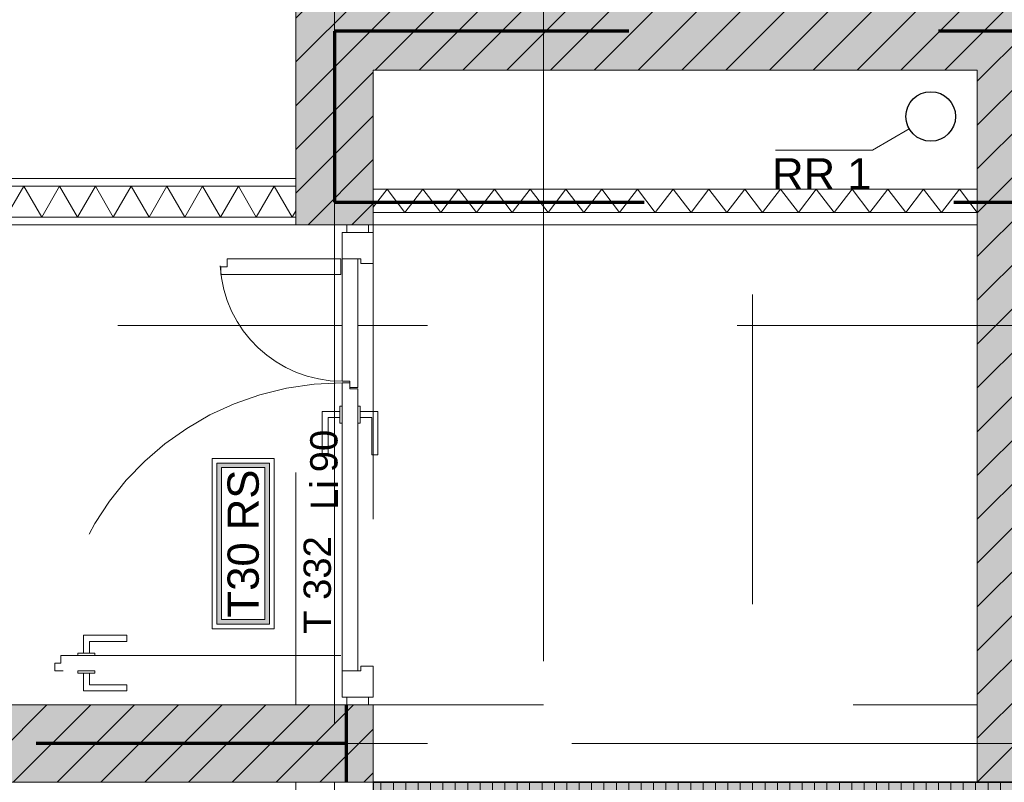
# Model space of a CAD drawing. Header units: metres. Extents: x -49 to 152, y -127 to 99.
# Tile 63 of 177: x -23.97 to -20.79, y -5.53 to -3.06. Entities that reach past the tile are written whole.
import ezdxf
from ezdxf.enums import TextEntityAlignment as Align

# ---------------------------------------------------------------- set-up
doc = ezdxf.new("R2010")
doc.units = ezdxf.units.M
for name, pattern in [('Achsen 01', [5.291531, 3.175, -1.058062, 0.352704, -0.705764]), ('gestrichelt - 01', [2, 1, -1]), ('ISO-03 Gestrichelt mit Abstand', [7.62, 3.048, -4.572]), ('ISO-07 Punktiert', [0.889, 0.127, -0.762]), ('Raster 01', [2, 1, -1]), ('VW-01 Strichlinie kurz', [2, 1, -1])]:
    doc.linetypes.add(name, pattern=pattern)
for name, color, linetype, lineweight, true_color in [('013_Beton und Stahlbetonarbeiten-000 Brüstung', 7, 'Continuous', 9, 0xa6a6a6), ('013_Beton und Stahlbetonarbeiten-000 Sichtbeton-341 tragende In', 5, 'Continuous', 5, 0x0000ff), ('013_Beton und Stahlbetonarbeiten-000 Sichtbeton-344 Innenwandöf', 5, 'Continuous', 5, 0x0000ff), ('031_Metallbauarbeiten-350 Lamellendecke DS', 7, 'Continuous', 35, 0x666666), ('039_Trockenbauarbeiten-340 Dämmung', 7, 'Continuous', 9, 0xc0c0c0), ('045_Sanitär Betriebseinrichtung-allg.', 9, 'Continuous', 13, 0x808080), ('AV1-Achsen', 1, 'Achsen 01', 18, 0xff0000), ('AV1-Raster', 7, 'Raster 01', 9, 0xa6a6a6), ('AV1-Stempel-Türnummern', 7, 'Continuous', 100, 0x02abea)]:
    doc.layers.add(name, color=color, linetype=linetype, lineweight=lineweight, true_color=true_color)
for name, color, linetype, lineweight in [('013_Beton und Stahlbetonarbeiten-000 Unterzüge', 7, 'ISO-07 Punktiert', 13), ('013_Beton und Stahlbetonarbeiten-340 Innenwände', 7, 'Continuous', 18), ('031_Metallbauarbeiten-340 Innentüren _ Elemente', 7, 'Continuous', 9), ('039_Trockenbauarbeiten-340 Gipskarton', 7, 'Continuous', 9), ('039_Trockenbauarbeiten-alllg.', 7, 'Continuous', 9), ('_1.35m (3D)', 7, 'Continuous', 9), ('_GRU (2D)', 7, 'Continuous', 9), ('_OG 3 (2D)', 7, 'Continuous', 9), ('_OG 3 - DS (2D)', 7, 'Continuous', 9), ('AV1-Brandschutzkonzept-Brandschutzkonzept', 7, 'Continuous', 5), ('AV1-Schnitt Achsen', 7, 'Achsen 01', 18), ('Keine', 7, 'Continuous', 9)]:
    doc.layers.add(name, color=color, linetype=linetype, lineweight=lineweight)
doc.styles.add('Arial', font='arial.ttf')
pattern_1 = [(45, (0, 0), (0.07071068, -0.07071068), [0.025, -0.025])]
pattern_2 = [(-135, (0.03106, -0.03313), (0.07071068, -0.07071068), [])]

# ---------------------------------------------------------------- blocks, each defined once
blk = doc.blocks.new('Group-4')
at = {"layer": 'AV1-Raster'}
for p, q in [((-22.95, -22.95), (-22.95, 1.35)), ((-21.6, -22.95), (-21.6, 1.35)), ((1.35, -4.05), (-40.5, -4.05)), ((1.35, -5.4), (-40.5, -5.4))]:
    blk.add_line(p, q, dxfattribs=at)
blk = doc.blocks.new('1.35m (3D)')
at = {"layer": 'AV1-Raster', "color": 7}
blk.add_blockref('Group-4', (0, 0), dxfattribs=at)
blk = doc.blocks.new('OG 3 - DS (2D)')
at = {"layer": '031_Metallbauarbeiten-350 Lamellendecke DS', "linetype": 'Continuous', "lineweight": 0, "transparency": 33554508}
blk.add_hatch(color=254, dxfattribs=at).paths.add_polyline_path([(-22.825, -5.525), (-22.825, -7.975), (-16.075, -7.975), (-16.075, -13.625), (-22.825, -13.625), (-22.825, -16.075), (-13.625, -16.075), (-13.625, -6.425), (-14.975, -6.425), (-14.975, -5.525)])
at = {"layer": '031_Metallbauarbeiten-350 Lamellendecke DS', "linetype": 'Continuous', "lineweight": 9, "transparency": 33554508}
h = blk.add_hatch(dxfattribs=at)
h.set_pattern_fill('Lamellendecke', color=252, style=0, pattern_type=2)
h.set_pattern_definition([(90, (0, 0), (0.04, 0), [])])
h.paths.add_polyline_path([(-22.825, -5.525), (-22.825, -7.975), (-16.075, -7.975), (-16.075, -13.625), (-22.825, -13.625), (-22.825, -16.075), (-13.625, -16.075), (-13.625, -6.425), (-14.975, -6.425), (-14.975, -5.525)])
at = {"layer": '031_Metallbauarbeiten-350 Lamellendecke DS', "flags": 128}
blk.add_lwpolyline([(-22.825, -5.525), (-22.825, -7.975), (-16.075, -7.975), (-16.075, -13.625), (-22.825, -13.625), (-22.825, -16.075), (-13.625, -16.075), (-13.625, -6.425), (-14.975, -6.425), (-14.975, -5.525)], close=True, dxfattribs=at)
blk = doc.blocks.new('Group-149')
at = {"color": 255, "linetype": 'Continuous', "lineweight": 5}
blk.add_wipeout([(-20.875, -3.61), (-22.825, -3.61), (-22.825, -3.685), (-20.875, -3.685)], dxfattribs=at).dxf.layer = '039_Trockenbauarbeiten-340 Dämmung'
blk = doc.blocks.new('Group-150')
at = {"layer": '039_Trockenbauarbeiten-340 Dämmung', "transparency": 33554687, "flags": 128}
blk.add_lwpolyline([(-20.875, -3.685), (-20.9327, -3.61), (-20.9905, -3.685), (-21.0482, -3.61), (-21.1059, -3.685), (-21.1637, -3.61), (-21.2214, -3.685), (-21.2791, -3.61), (-21.3369, -3.685), (-21.3946, -3.61), (-21.4524, -3.685), (-21.5101, -3.61), (-21.5678, -3.685), (-21.6256, -3.61), (-21.6833, -3.685), (-21.741, -3.61), (-21.7988, -3.685), (-21.8565, -3.61), (-21.9142, -3.685), (-21.972, -3.61), (-22.0297, -3.685), (-22.0874, -3.61), (-22.1452, -3.685), (-22.2029, -3.61), (-22.2606, -3.685), (-22.3184, -3.61), (-22.3761, -3.685), (-22.4338, -3.61), (-22.4916, -3.685), (-22.5493, -3.61), (-22.6071, -3.685), (-22.6648, -3.61), (-22.7225, -3.685), (-22.7803, -3.61), (-22.825, -3.6681)], dxfattribs=at)
blk = doc.blocks.new('Group-151')
at = {"layer": '039_Trockenbauarbeiten-340 Dämmung'}
blk.add_blockref('Group-149', (0, 0), dxfattribs=at)
at = {"layer": '039_Trockenbauarbeiten-340 Dämmung', "transparency": 33554687}
blk.add_blockref('Group-150', (0, 0), dxfattribs=at)
blk = doc.blocks.new('Group-255')
at = {"color": 255, "linetype": 'Continuous', "lineweight": 5}
blk.add_wipeout([(-3.6, 24.275), (-3.6, 26.25), (-3.7, 26.25), (-3.7, 24.275)], dxfattribs=at).dxf.layer = '039_Trockenbauarbeiten-340 Dämmung'
blk = doc.blocks.new('Group-256')
at = {"layer": '039_Trockenbauarbeiten-340 Dämmung', "transparency": 33554687, "flags": 128}
blk.add_lwpolyline([(-3.7, 24.275), (-3.6, 24.3327), (-3.7, 24.3905), (-3.6, 24.4482), (-3.7, 24.5059), (-3.6, 24.5637), (-3.7, 24.6214), (-3.6, 24.6791), (-3.7, 24.7369), (-3.6, 24.7946), (-3.7, 24.8524), (-3.6, 24.9101), (-3.7, 24.9678), (-3.6, 25.0256), (-3.7, 25.0833), (-3.6, 25.141), (-3.7, 25.1988), (-3.6, 25.2565), (-3.7, 25.3142), (-3.6, 25.372), (-3.7, 25.4297), (-3.6, 25.4874), (-3.7, 25.5452), (-3.6, 25.6029), (-3.7, 25.6606), (-3.6, 25.7184), (-3.7, 25.7761), (-3.6, 25.8338), (-3.7, 25.8916), (-3.6, 25.9493), (-3.7, 26.0071), (-3.6, 26.0648), (-3.7, 26.1225), (-3.6, 26.1803), (-3.7, 26.238), (-3.6792, 26.25)], dxfattribs=at)
blk = doc.blocks.new('Group-257')
at = {"layer": '039_Trockenbauarbeiten-340 Dämmung'}
blk.add_blockref('Group-255', (0, 0), dxfattribs=at)
at = {"layer": '039_Trockenbauarbeiten-340 Dämmung', "transparency": 33554687}
blk.add_blockref('Group-256', (0, 0), dxfattribs=at)
blk = doc.blocks.new('Parametric Object-32')
at = {"layer": '039_Trockenbauarbeiten-340 Dämmung', "color": 7, "transparency": 33554687}
blk.add_blockref('Group-257', (0, 0), dxfattribs=at)
at = {"layer": '039_Trockenbauarbeiten-340 Dämmung', "color": 0, "flags": 1}
for tag in ['IFC_UUID', 'instanceID', 'prm0_name', 'prm0_type', 'prm0_value', 'prm1_name', 'prm1_type', 'prm1_value', 'prm2_name', 'prm2_type', 'prm2_value', 'prm3_name', 'prm3_type', 'prm3_value', 'prm4_name', 'prm4_type', 'prm4_value', 'prm5_name', 'prm5_type', 'prm5_value', 'prm6_name', 'prm6_type', 'prm6_value']:
    blk.add_attdef(tag, (-25.05, -3.7), '', height=0.00018, dxfattribs=at)
blk = doc.blocks.new('Group-339')
at = {"layer": '031_Metallbauarbeiten-340 Innentüren _ Elemente', "color": 253, "linetype": 'gestrichelt - 01', "lineweight": 9, "flags": 128}
for points in [[(-23.2968, -3.835), (-22.93, -3.835), (-22.93, -3.885), (-23.3168, -3.885), (-23.3168, -3.86), (-23.2968, -3.86)], [(-23.7608, -5.1075), (-23.7408, -5.1075), (-23.7408, -5.07), (-23.6208, -5.07), (-23.6208, -5.05), (-23.7608, -5.05)], [(-22.93, -5.115), (-23.8333, -5.115), (-23.8333, -5.14), (-23.8533, -5.14), (-23.8533, -5.165), (-22.93, -5.165)], [(-23.7783, -5.1075), (-23.7233, -5.1075), (-23.7233, -5.115), (-23.7783, -5.115)], [(-23.7783, -5.165), (-23.7233, -5.165), (-23.7233, -5.1725), (-23.7783, -5.1725)], [(-23.7608, -5.1725), (-23.7408, -5.1725), (-23.7408, -5.21), (-23.6208, -5.21), (-23.6208, -5.23), (-23.7608, -5.23)]]:
    blk.add_lwpolyline(points, close=True, dxfattribs=at)
at = {"layer": '031_Metallbauarbeiten-340 Innentüren _ Elemente', "color": 253, "linetype": 'gestrichelt - 01', "lineweight": 9}
for centre, radius, start, end in [((-22.925, -3.835), 0.395, 183.2987, 270), ((-22.925, -5.165), 0.93, 90, 176.5748)]:
    blk.add_arc(centre, radius, start, end, dxfattribs=at)
at = {"color": 255}
for points in [[(-22.91, -3.725), (-22.84, -3.725), (-22.84, -3.75), (-22.91, -3.75)], [(-22.91, -5.25), (-22.84, -5.25), (-22.84, -5.275), (-22.91, -5.275)]]:
    blk.add_wipeout(points, dxfattribs=at).dxf.layer = '031_Metallbauarbeiten-340 Innentüren _ Elemente'
at = {"layer": '031_Metallbauarbeiten-340 Innentüren _ Elemente', "flags": 128}
for points in [[(-22.91, -3.725), (-22.84, -3.725), (-22.84, -3.75), (-22.91, -3.75)], [(-22.91, -5.25), (-22.84, -5.25), (-22.84, -5.275), (-22.91, -5.275)]]:
    blk.add_lwpolyline(points, close=True, dxfattribs=at)
at = {"color": 255}
blk.add_wipeout([(-22.875, -5.165), (-22.875, -4.255), (-22.9, -4.255), (-22.9, -4.235), (-22.925, -4.235), (-22.925, -5.165)], dxfattribs=at).dxf.layer = '031_Metallbauarbeiten-340 Innentüren _ Elemente'
at = {"layer": '031_Metallbauarbeiten-340 Innentüren _ Elemente', "flags": 128}
blk.add_lwpolyline([(-22.875, -5.165), (-22.875, -4.255), (-22.9, -4.255), (-22.9, -4.235), (-22.925, -4.235), (-22.925, -5.165)], close=True, dxfattribs=at)
at = {"color": 255}
blk.add_wipeout([(-22.865, -3.835), (-22.925, -3.835), (-22.925, -3.75), (-22.825, -3.75), (-22.825, -3.85), (-22.865, -3.85)], dxfattribs=at).dxf.layer = '031_Metallbauarbeiten-340 Innentüren _ Elemente'
at = {"layer": '031_Metallbauarbeiten-340 Innentüren _ Elemente', "flags": 128}
blk.add_lwpolyline([(-22.865, -3.835), (-22.925, -3.835), (-22.925, -3.75), (-22.825, -3.75), (-22.825, -3.85), (-22.865, -3.85)], close=True, dxfattribs=at)
at = {"color": 255}
for points in [[(-22.9325, -4.3275), (-22.9325, -4.3475), (-22.97, -4.3475), (-22.97, -4.4675), (-22.99, -4.4675), (-22.99, -4.3275)], [(-22.8675, -4.3275), (-22.8675, -4.3475), (-22.83, -4.3475), (-22.83, -4.4675), (-22.81, -4.4675), (-22.81, -4.3275)], [(-22.865, -5.165), (-22.925, -5.165), (-22.925, -5.25), (-22.825, -5.25), (-22.825, -5.15), (-22.865, -5.15)]]:
    blk.add_wipeout(points, dxfattribs=at).dxf.layer = '031_Metallbauarbeiten-340 Innentüren _ Elemente'
at = {"layer": '031_Metallbauarbeiten-340 Innentüren _ Elemente', "flags": 128}
for points in [[(-22.9325, -4.3275), (-22.9325, -4.3475), (-22.97, -4.3475), (-22.97, -4.4675), (-22.99, -4.4675), (-22.99, -4.3275)], [(-22.8675, -4.3275), (-22.8675, -4.3475), (-22.83, -4.3475), (-22.83, -4.4675), (-22.81, -4.4675), (-22.81, -4.3275)], [(-22.865, -5.165), (-22.925, -5.165), (-22.925, -5.25), (-22.825, -5.25), (-22.825, -5.15), (-22.865, -5.15)]]:
    blk.add_lwpolyline(points, close=True, dxfattribs=at)
at = {"color": 255}
blk.add_wipeout([(-22.925, -4.23), (-22.925, -3.835), (-22.875, -3.835), (-22.875, -4.25), (-22.9, -4.25), (-22.9, -4.23)], dxfattribs=at).dxf.layer = '031_Metallbauarbeiten-340 Innentüren _ Elemente'
at = {"layer": '031_Metallbauarbeiten-340 Innentüren _ Elemente', "flags": 128}
blk.add_lwpolyline([(-22.925, -4.23), (-22.925, -3.835), (-22.875, -3.835), (-22.875, -4.25), (-22.9, -4.25), (-22.9, -4.23)], close=True, dxfattribs=at)
at = {"color": 255}
for points in [[(-22.9325, -4.31), (-22.925, -4.31), (-22.925, -4.365), (-22.9325, -4.365)], [(-22.875, -4.31), (-22.8675, -4.31), (-22.8675, -4.365), (-22.875, -4.365)]]:
    blk.add_wipeout(points, dxfattribs=at).dxf.layer = '031_Metallbauarbeiten-340 Innentüren _ Elemente'
at = {"layer": '031_Metallbauarbeiten-340 Innentüren _ Elemente', "flags": 128}
for points in [[(-22.9325, -4.31), (-22.925, -4.31), (-22.925, -4.365), (-22.9325, -4.365)], [(-22.875, -4.31), (-22.8675, -4.31), (-22.8675, -4.365), (-22.875, -4.365)]]:
    blk.add_lwpolyline(points, close=True, dxfattribs=at)
blk = doc.blocks.new('Türnummer 2 - Innentür')
at = {"layer": '031_Metallbauarbeiten-340 Innentüren _ Elemente', "char_height": 0.08826, "attachment_point": 8, "line_spacing_factor": 0.965511, "style": 'Arial'}
for s, insert in [('Li', (0, -0.0671)), ('90', (0.1423, -0.0671))]:
    blk.add_mtext(s, dxfattribs=dict(at, insert=insert))
at = {"layer": '031_Metallbauarbeiten-340 Innentüren _ Elemente', "style": 'Arial'}
blk.add_attdef('Türnummer', text='', height=0.0883, dxfattribs=at).set_placement((-0.2903, -0.071), align=Align.BOTTOM_CENTER)
at = {"layer": '031_Metallbauarbeiten-340 Innentüren _ Elemente', "color": 7, "transparency": 33554687, "style": 'Arial'}
blk.add_attdef('Schallschutzklasse', text='', height=0.0883, dxfattribs=at).set_placement((-0.1763, -0.2296), align=Align.BOTTOM_CENTER)
at = {"layer": 'Keine', "color": 0, "flags": 1}
for tag, p in [('Lichte_Breite', (-0.4481, -0.3885)), ('Panikfunktion', (-0.4481, -0.5473)), ('AT-Nr.', (-0.4481, -0.7062))]:
    blk.add_attdef(tag, p, '', height=0.0883, dxfattribs=at)
blk = doc.blocks.new('Group-421')
at = {"layer": '045_Sanitär Betriebseinrichtung-allg.', "color": 165, "lineweight": 25, "transparency": 33554687}
blk.add_circle((-21.025, -3.375), 0.08, dxfattribs=at)
blk = doc.blocks.new('Group-422')
at = {"layer": '045_Sanitär Betriebseinrichtung-allg.', "color": 165, "lineweight": 13, "transparency": 33554687, "flags": 128}
blk.add_lwpolyline([(-21.0943, -3.415), (-21.2129, -3.4835), (-21.526, -3.4835)], dxfattribs=at)
at = {"layer": '045_Sanitär Betriebseinrichtung-allg.'}
blk.add_blockref('Group-421', (0, 0), dxfattribs=at)
at = {"layer": '045_Sanitär Betriebseinrichtung-allg.', "color": 165, "transparency": 33554687, "insert": (-21.5372, -3.5099), "char_height": 0.10087, "attachment_point": 1, "line_spacing_factor": 0.967016, "style": 'Arial'}
blk.add_mtext('RR 1', dxfattribs=at)
blk = doc.blocks.new('T30 RS')
at = {"layer": 'Keine', "color": 0, "flags": 1}
for tag, p in [('Wand_-_Qualitäten', (-0.275, -0.2816)), ('Fluchtweg', (-0.275, -0.4631))]:
    blk.add_attdef(tag, p, '', height=0.1009, dxfattribs=at)
at = {"color": 255, "linetype": 'Continuous', "transparency": 33554687}
blk.add_wipeout([(0.275, 0.1), (0.275, -0.1), (-0.275, -0.1), (-0.275, 0.1)], dxfattribs=at).dxf.layer = 'AV1-Brandschutzkonzept-Brandschutzkonzept'
at = {"layer": 'AV1-Brandschutzkonzept-Brandschutzkonzept', "linetype": 'Continuous', "lineweight": 0, "true_color": 0xdd0000, "transparency": 33554687}
h = blk.add_hatch(color=12, dxfattribs=at)
h.paths.add_polyline_path([(0.26, 0.085), (-0.26, 0.085), (-0.26, -0.085), (0.26, -0.085)])
h.paths.add_polyline_path([(-0.245, -0.07), (-0.245, 0.07), (0.245, 0.07), (0.245, -0.07)])
at = {"layer": 'AV1-Brandschutzkonzept-Brandschutzkonzept', "color": 7, "linetype": 'Continuous', "transparency": 33554687, "flags": 128}
blk.add_lwpolyline([(0.275, 0.1), (0.275, -0.1), (-0.275, -0.1), (-0.275, 0.1)], close=True, dxfattribs=at)
at = {"layer": 'AV1-Brandschutzkonzept-Brandschutzkonzept', "color": 12, "linetype": 'Continuous', "true_color": 0xdd0000, "transparency": 33554687, "flags": 128}
for points in [[(0.26, 0.085), (-0.26, 0.085), (-0.26, -0.085), (0.26, -0.085)], [(-0.245, -0.07), (-0.245, 0.07), (0.245, 0.07), (0.245, -0.07)]]:
    blk.add_lwpolyline(points, close=True, dxfattribs=at)
at = {"layer": 'AV1-Brandschutzkonzept-Brandschutzkonzept', "color": 12, "true_color": 0xdd0000, "transparency": 33554687, "style": 'Arial'}
blk.add_attdef('Tür-_Verglasung_-_Qualitäten', text='', height=0.1009, dxfattribs=at).set_placement((0, 0), align=Align.MIDDLE_CENTER)
blk = doc.blocks.new('OG 3 (2D)')
at = {"layer": '013_Beton und Stahlbetonarbeiten-000 Sichtbeton-341 tragende In', "linetype": 'Continuous', "lineweight": 0}
blk.add_hatch(color=30, dxfattribs=at).paths.add_polyline_path([(-18.125, -5.325), (-18.125, -5.275), (-17.875, -5.275), (-17.875, -5.525), (-20.875, -5.525), (-20.825, -5.475), (-17.925, -5.475), (-17.925, -5.325)])
at = {"layer": '013_Beton und Stahlbetonarbeiten-000 Sichtbeton-344 Innenwandöf', "color": 30}
blk.add_solid([(-20.875, -5.275), (-20.825, -5.275), (-20.875, -5.525), (-20.825, -5.475)], dxfattribs=at)
at = {"layer": '039_Trockenbauarbeiten-alllg.', "color": 12, "linetype": 'ISO-07 Punktiert'}
blk.add_line((-22.825, -5.4), (-20.875, -5.4), dxfattribs=at)
at = {"layer": 'AV1-Brandschutzkonzept-Brandschutzkonzept', "color": 14, "linetype": 'gestrichelt - 01', "lineweight": 70, "transparency": 33554687}
for p in [(-22.95, 0), (-18, -3.1)]:
    blk.add_line(p, (-22.95, -3.1), dxfattribs=at)
at = {"layer": 'AV1-Brandschutzkonzept-Brandschutzkonzept', "color": 220, "linetype": 'gestrichelt - 01', "lineweight": 70, "true_color": 0xff00bc, "transparency": 33554687}
blk.add_line((-22.95, -3.1), (-22.95, -3.6518), dxfattribs=at)
at = {"layer": 'AV1-Brandschutzkonzept-Brandschutzkonzept', "color": 40, "linetype": 'gestrichelt - 01', "lineweight": 70, "true_color": 0xffc000, "transparency": 33554687}
blk.add_line((-22.9128, -5.4), (-39.025, -5.4), dxfattribs=at)
at = {"layer": '039_Trockenbauarbeiten-340 Dämmung', "color": 7, "transparency": 33554687}
blk.add_blockref('Group-151', (0, 0), dxfattribs=at)
at = {"color": 255}
for points, layer in [([(-23.075, -7.975), (-23.075, -5.525), (-22.825, -5.525), (-22.825, -7.975)], '013_Beton und Stahlbetonarbeiten-000 Brüstung'), ([(-25.05, -3.6), (-23.075, -3.6), (-23.075, -3.7), (-25.05, -3.7)], '039_Trockenbauarbeiten-340 Dämmung')]:
    blk.add_wipeout(points, dxfattribs=at).dxf.layer = layer
at = {"layer": '013_Beton und Stahlbetonarbeiten-000 Brüstung', "flags": 128}
blk.add_lwpolyline([(-23.075, -7.975), (-23.075, -5.525), (-22.825, -5.525), (-22.825, -7.975)], close=True, dxfattribs=at)
at = {"layer": '013_Beton und Stahlbetonarbeiten-000 Sichtbeton-341 tragende In', "color": 30}
for points in [[(-23.075, -5.475), (-39.075, -5.475), (-23.075, -5.525), (-39.025, -5.525)], [(-22.875, -5.475), (-22.825, -5.525), (-23.075, -5.475), (-23.075, -5.525)]]:
    blk.add_solid(points, dxfattribs=at)
at = {"layer": '039_Trockenbauarbeiten-340 Dämmung', "flags": 128}
for points in [[(-25.05, -3.6), (-23.075, -3.6), (-23.075, -3.7), (-25.05, -3.7)], [(-20.875, -3.61), (-22.825, -3.61), (-22.825, -3.7), (-20.875, -3.7)]]:
    blk.add_lwpolyline(points, close=True, dxfattribs=at)
at = {"layer": '039_Trockenbauarbeiten-alllg.', "color": 12, "linetype": 'ISO-03 Gestrichelt mit Abstand'}
blk.add_line((-22.95, -5.525), (-22.95, -7.975), dxfattribs=at)
at = {"layer": 'AV1-Brandschutzkonzept-Brandschutzkonzept', "color": 220, "linetype": 'gestrichelt - 01', "lineweight": 70, "true_color": 0xff00bc, "transparency": 33554687}
blk.add_line((-22.95, -3.6518), (-20.75, -3.6518), dxfattribs=at)
at = {"layer": '045_Sanitär Betriebseinrichtung-allg.'}
blk.add_blockref('Group-422', (0, 0), dxfattribs=at)
at = {"layer": '039_Trockenbauarbeiten-340 Dämmung', "xscale": -1, "rotation": 270}
blk.add_blockref('Parametric Object-32', (-49.325, 0), dxfattribs=at)
at = {"color": 255}
blk.add_wipeout([(-20.875, -3.725), (-22.825, -3.725), (-22.825, -3.685), (-20.875, -3.685)], dxfattribs=at).dxf.layer = '039_Trockenbauarbeiten-340 Gipskarton'
at = {"layer": '013_Beton und Stahlbetonarbeiten-000 Sichtbeton-341 tragende In', "color": 30}
blk.add_solid([(-20.875, -5.275), (-20.825, -5.275), (-20.875, -3.725), (-20.825, -3.725)], dxfattribs=at)
at = {"layer": '039_Trockenbauarbeiten-340 Gipskarton', "flags": 128}
blk.add_lwpolyline([(-20.875, -3.725), (-22.825, -3.725), (-22.825, -3.685), (-20.875, -3.685)], close=True, dxfattribs=at)
at = {"color": 255}
for points in [[(-23.075, -3.575), (-23.075, -3.6), (-25.05, -3.6), (-25.05, -3.575)], [(-23.075, -3.7), (-23.075, -3.725), (-25.05, -3.725), (-25.05, -3.7)]]:
    blk.add_wipeout(points, dxfattribs=at).dxf.layer = '039_Trockenbauarbeiten-340 Gipskarton'
at = {"layer": '039_Trockenbauarbeiten-340 Gipskarton', "flags": 128}
for points in [[(-23.075, -3.575), (-23.075, -3.6), (-25.05, -3.6), (-25.05, -3.575)], [(-23.075, -3.7), (-23.075, -3.725), (-25.05, -3.725), (-25.05, -3.7)]]:
    blk.add_lwpolyline(points, close=True, dxfattribs=at)
at = {"layer": '031_Metallbauarbeiten-340 Innentüren _ Elemente', "color": 7}
blk.add_blockref('Group-339', (0, 0), dxfattribs=at)
at = {"layer": '013_Beton und Stahlbetonarbeiten-340 Innenwände', "linetype": 'Continuous', "lineweight": 0, "true_color": 0xc0c0c0}
for points in [[(-20.625, -5.275), (-20.625, -3.225), (-17.875, -3.225), (-17.875, -2.975), (-22.825, -2.975), (-22.825, -0.125), (-23.075, -0.125), (-23.075, -3.725), (-22.825, -3.725), (-22.825, -3.225), (-20.875, -3.225), (-20.875, -5.525), (-17.875, -5.525), (-17.875, -5.275)], [(-22.825, -5.275), (-39.025, -5.275), (-39.025, -5.525), (-22.825, -5.525)]]:
    blk.add_hatch(color=9, dxfattribs=at).paths.add_polyline_path(points)
at = {"layer": '013_Beton und Stahlbetonarbeiten-340 Innenwände', "linetype": 'Continuous', "lineweight": 13}
h = blk.add_hatch(dxfattribs=at)
h.set_pattern_fill('Stahlbeton', color=251, style=0, pattern_type=2)
h.set_pattern_definition(pattern_1)
h.paths.add_polyline_path([(-20.625, -5.275), (-20.625, -3.225), (-17.875, -3.225), (-17.875, -2.975), (-22.825, -2.975), (-22.825, -0.125), (-23.075, -0.125), (-23.075, -3.725), (-22.825, -3.725), (-22.825, -3.225), (-20.875, -3.225), (-20.875, -5.525), (-17.875, -5.525), (-17.875, -5.275)])
h = blk.add_hatch(dxfattribs=at)
h.set_pattern_fill('Stahlbeton-1', color=251, style=0, pattern_type=2)
h.set_pattern_definition(pattern_2)
h.paths.add_polyline_path([(-20.625, -5.275), (-20.625, -3.225), (-17.875, -3.225), (-17.875, -2.975), (-22.825, -2.975), (-22.825, -0.125), (-23.075, -0.125), (-23.075, -3.725), (-22.825, -3.725), (-22.825, -3.225), (-20.875, -3.225), (-20.875, -5.525), (-17.875, -5.525), (-17.875, -5.275)])
h = blk.add_hatch(dxfattribs=at)
h.set_pattern_fill('Stahlbeton', color=251, style=0, pattern_type=2)
h.set_pattern_definition(pattern_1)
h.paths.add_polyline_path([(-22.825, -5.275), (-39.025, -5.275), (-39.025, -5.525), (-22.825, -5.525)])
h = blk.add_hatch(dxfattribs=at)
h.set_pattern_fill('Stahlbeton-1', color=251, style=0, pattern_type=2)
h.set_pattern_definition(pattern_2)
h.paths.add_polyline_path([(-22.825, -5.275), (-39.025, -5.275), (-39.025, -5.525), (-22.825, -5.525)])
at = {"layer": '013_Beton und Stahlbetonarbeiten-000 Sichtbeton-344 Innenwandöf', "color": 30}
blk.add_solid([(-22.875, -5.275), (-22.825, -5.275), (-22.875, -5.475), (-22.825, -5.525)], dxfattribs=at)
at = {"layer": '013_Beton und Stahlbetonarbeiten-000 Unterzüge', "linetype": 'VW-01 Strichlinie kurz', "flags": 128}
for points in [[(-22.825, -5.275), (-23.075, -5.275), (-23.075, -3.725), (-22.825, -3.725)], [(-20.875, -5.275), (-20.875, -5.525), (-22.825, -5.525), (-22.825, -5.275)]]:
    blk.add_lwpolyline(points, close=True, dxfattribs=at)
at = {"layer": '013_Beton und Stahlbetonarbeiten-340 Innenwände', "flags": 128}
for points in [[(-20.625, -5.275), (-20.625, -3.225), (-17.875, -3.225), (-17.875, -2.975), (-22.825, -2.975), (-22.825, -0.125), (-23.075, -0.125), (-23.075, -3.725), (-22.825, -3.725), (-22.825, -3.225), (-20.875, -3.225), (-20.875, -5.525), (-17.875, -5.525), (-17.875, -5.275)], [(-22.825, -5.275), (-39.025, -5.275), (-39.025, -5.525), (-22.825, -5.525)]]:
    blk.add_lwpolyline(points, close=True, dxfattribs=at)
at = {"layer": '039_Trockenbauarbeiten-alllg.', "color": 12, "linetype": 'ISO-03 Gestrichelt mit Abstand'}
blk.add_line((-22.95, -3.725), (-22.95, -5.275), dxfattribs=at)
at = {"layer": 'AV1-Brandschutzkonzept-Brandschutzkonzept', "color": 40, "linetype": 'gestrichelt - 01', "lineweight": 70, "true_color": 0xffc000, "transparency": 33554687}
blk.add_line((-22.9128, -5.275), (-22.9128, -5.525), dxfattribs=at)
at = {"layer": 'AV1-Brandschutzkonzept-Brandschutzkonzept', "color": 7, "transparency": 33554687}
ref = blk.add_blockref('T30 RS', (-23.245, -4.754), dxfattribs=dict(at, rotation=90))
ref.add_attrib('Tür-_Verglasung_-_Qualitäten', 'T30 RS', dxfattribs={"color": 12, "transparency": 33554687, "height": 0.10087, "rotation": 90, "style": 'Arial'}).set_placement((-23.245, -4.754), align=Align.MIDDLE_CENTER)
at = {"layer": 'AV1-Stempel-Türnummern', "color": 7}
ref = blk.add_blockref('Türnummer 2 - Innentür', (-23.0062, -4.5976), dxfattribs=dict(at, rotation=90))
ref.add_attrib('Türnummer', 'T 332', dxfattribs={"layer": '031_Metallbauarbeiten-340 Innentüren _ Elemente', "height": 0.08826, "rotation": 90, "style": 'Arial'}).set_placement((-22.9352, -4.8879), align=Align.BOTTOM_CENTER)
blk = doc.blocks.new('Group-875')
at = {"layer": 'AV1-Achsen'}
blk.add_line((-22.95, -26.5), (-22.95, 4.9), dxfattribs=at)
blk = doc.blocks.new('Group-883')
at = {"layer": 'AV1-Achsen'}
blk.add_line((-43.35, -5.4), (4.2, -5.4), dxfattribs=at)
blk = doc.blocks.new('Group-890')
at = {"layer": 'AV1-Schnitt Achsen'}
blk.add_line((-22.275, -26.3), (-22.275, 4.7), dxfattribs=at)
blk = doc.blocks.new('GRU (2D)')
at = {"layer": 'AV1-Achsen', "color": 7}
for name in ['Group-875', 'Group-883']:
    blk.add_blockref(name, (0, 0), dxfattribs=at)
at = {"layer": 'AV1-Schnitt Achsen', "color": 7}
blk.add_blockref('Group-890', (0, 0), dxfattribs=at)

msp = doc.modelspace()

# ---------------------------------------------------------------- block references
at = {"layer": '_1.35m (3D)'}
msp.add_blockref('1.35m (3D)', (0, 0), dxfattribs=at)

# ---------------------------------------------------------------- next in the draw order: block references
at = {"layer": '_OG 3 - DS (2D)'}
msp.add_blockref('OG 3 - DS (2D)', (0, 0), dxfattribs=at)

# ---------------------------------------------------------------- next in the draw order: block references
at = {"layer": '_OG 3 (2D)'}
msp.add_blockref('OG 3 (2D)', (0, 0), dxfattribs=at)

# ---------------------------------------------------------------- next in the draw order: block references
at = {"layer": '_GRU (2D)'}
msp.add_blockref('GRU (2D)', (0, 0), dxfattribs=at)

doc.saveas('drawing.dxf')
